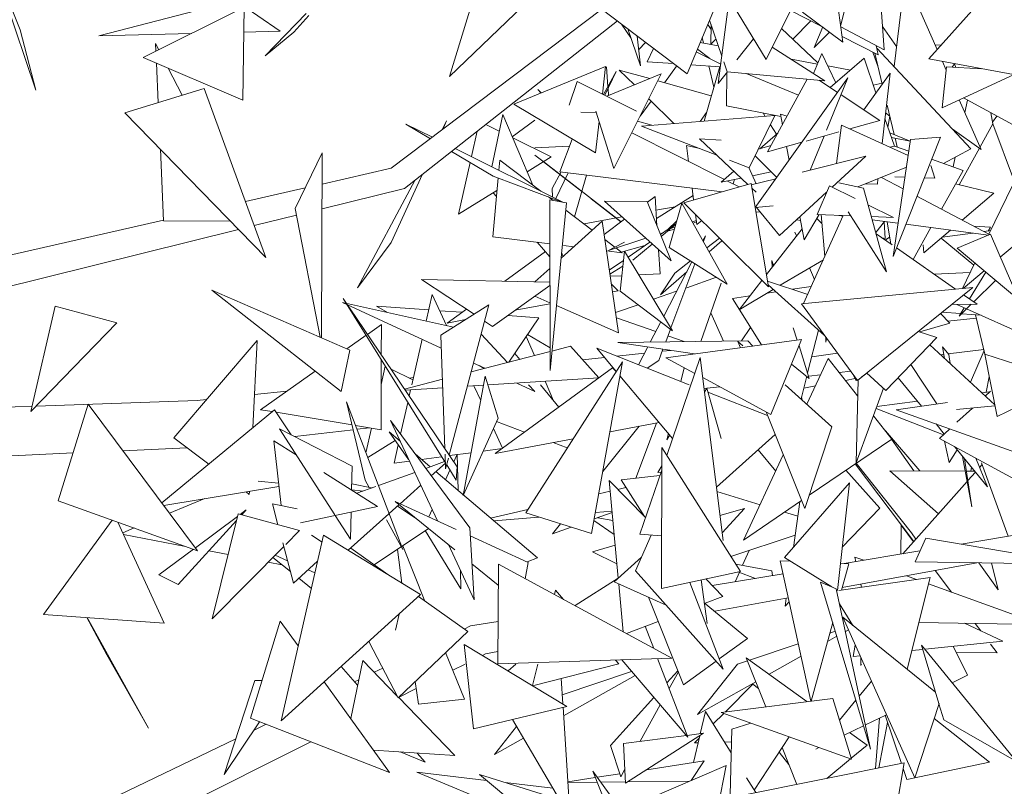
# Model space of a CAD drawing. Header units: millimetres. Extents: x -14485 to 13127, y -18923 to 3272.
# Tile 103 of 119: x 12006 to 12238, y 1969 to 2150. Entities that reach past the tile are written whole.
import ezdxf

# ---------------------------------------------------------------- set-up
doc = ezdxf.new("R2010")
doc.units = ezdxf.units.MM
doc.layers.add('G-IMPT', color=7, linetype='Continuous', lineweight=5)

# ---------------------------------------------------------------- blocks, each defined once
blk = doc.blocks.new('ÁRVORES ORNAMENTAIS - Pequeno e Médio Porte - Ipê-roxo-2865575-CORTE_CALÇADA')
at = {"layer": 'G-IMPT', "color": 253, "true_color": 0xaaaaaa}
for p, q in [((8454.01, 2182.91), (8459.23, 2144.33)), ((8366.61, 2136.23), (8379.28, 2177.74)), ((8466.35, 2178.01), (8458.69, 2148.37)), ((8468.93, 2142.54), (8466.35, 2178.01)), ((8265.52, 2147.21), (8258.24, 2165.82)), ((8258.24, 2165.82), (8269.22, 2133.06)), ((8426.4, 2164.63), (8441.13, 2140.29)), ((8390.15, 2158.88), (8366.61, 2136.23)), ((8393.15, 2159.16), (8422.53, 2136.88)), ((8471.26, 2138.58), (8473.41, 2155.89)), ((8475.34, 2156.36), (8481.41, 2142.58)), ((8284.04, 2145.84), (8316.26, 2154.11)), ((8326.72, 2146.92), (8316.26, 2154.11)), ((8429.88, 2134.65), (8432.46, 2154.61)), ((8479.44, 2140.38), (8491.57, 2153.96)), ((8294.53, 2140.76), (8318.3, 2152.56)), ((8318.3, 2152.56), (8317.93, 2130.69)), ((8332.83, 2151.09), (8323.22, 2141.12)), ((8352.9, 2114.67), (8402.5, 2152.07)), ((8429.38, 2153.2), (8422.53, 2136.88)), ((8447.13, 2152.22), (8441.13, 2140.29)), ((8447.01, 2151.74), (8454.13, 2148.14)), ((8449.72, 2151.43), (8459.23, 2144.33)), ((8329.96, 2146.7), (8333.52, 2150.62)), ((8355.99, 2109.95), (8406.13, 2149.32)), ((8427.82, 2149.5), (8430.71, 2141.04)), ((8451.7, 2149.37), (8447.43, 2145.08)), ((8265.52, 2147.21), (8269.22, 2133.06)), ((8305.87, 2146.39), (8284.04, 2145.84)), ((8326.72, 2146.92), (8318.2, 2146.7)), ((8329.96, 2146.7), (8323.22, 2141.12)), ((8407.13, 2148.56), (8409.29, 2145.37)), ((8408.56, 2147.47), (8411.59, 2138.77)), ((8427.41, 2148.51), (8428.17, 2147.29)), ((8428.18, 2148.46), (8428.15, 2143.86)), ((8453.35, 2139.47), (8444.79, 2147.58)), ((8452.41, 2143.09), (8454.45, 2147.91)), ((8456.05, 2146.71), (8452.41, 2143.09)), ((8468.93, 2142.54), (8458.75, 2147.91)), ((8468.53, 2148), (8471.85, 2143.31)), ((8298.17, 2142.57), (8297.41, 2144.06)), ((8297.41, 2144.06), (8297.49, 2142.23)), ((8411.59, 2138.77), (8410.8, 2145.77)), ((8412.76, 2144.29), (8411.16, 2142.63)), ((8425.62, 2144.25), (8429.88, 2143.48)), ((8426.41, 2144.11), (8426.11, 2145.41)), ((8428.15, 2143.86), (8429.33, 2145.07)), ((8438.19, 2145.14), (8434.26, 2140.17)), ((8459.05, 2145.66), (8467.52, 2141.38)), ((8414.64, 2142.87), (8413.11, 2139.73)), ((8424.71, 2142.08), (8430.47, 2139.19)), ((8427.86, 2140.5), (8424.98, 2142.73)), ((8454.94, 2135.27), (8442.59, 2143.2)), ((8467.54, 2138.48), (8466.27, 2142.01)), ((8466.76, 2141.76), (8468.48, 2134.48)), ((8467.08, 2143.52), (8467.52, 2141.38)), ((8489.36, 2119.21), (8467.2, 2142.92)), ((8480.95, 2143.61), (8482.44, 2143.74)), ((8294.53, 2140.76), (8317.93, 2130.69)), ((8297.62, 2139.43), (8298.04, 2130.14)), ((8413.11, 2139.73), (8419.33, 2139.31)), ((8431.16, 2139.72), (8431.96, 2137.37)), ((8447.05, 2140.34), (8453.24, 2139.2)), ((8452.33, 2136.95), (8454.24, 2141.66)), ((8457.54, 2134.79), (8454.24, 2141.66)), ((8464.19, 2140.56), (8456.24, 2133.66)), ((8464.19, 2140.56), (8467, 2132.44)), ((8479.44, 2140.38), (8519.62, 2133.02)), ((8482.63, 2139.79), (8483.54, 2137.74)), ((8303.64, 2131.85), (8300.38, 2138.24)), ((8381.75, 2129.78), (8403.35, 2138.6)), ((8403.35, 2138.6), (8402.59, 2132.14)), ((8405.84, 2137.4), (8402.88, 2131.99)), ((8403.2, 2131.84), (8405.84, 2137.4)), ((8403.57, 2138.54), (8403.91, 2133.87)), ((8410.15, 2134.3), (8406.57, 2137.79)), ((8406.57, 2137.79), (8413.76, 2135.77)), ((8417.21, 2134.8), (8420.08, 2138.73)), ((8423.43, 2139.03), (8430.39, 2138.57)), ((8426.52, 2125.77), (8430.22, 2138.58)), ((8428.83, 2133.75), (8427.66, 2138.75)), ((8432.03, 2137.36), (8429.88, 2134.65)), ((8431.88, 2137.17), (8431.83, 2129.34)), ((8454.94, 2135.27), (8431.96, 2137.37)), ((8455.63, 2138.77), (8460.99, 2137.79)), ((8482.55, 2128.9), (8483.63, 2138.52)), ((8483.63, 2138.52), (8491.86, 2138.1)), ((8485.47, 2139.27), (8484.9, 2138.46)), ((8485.49, 2139.27), (8485.81, 2138.41)), ((8396.66, 2135.1), (8394.77, 2129.5)), ((8396.66, 2135.1), (8410.59, 2128.14)), ((8403.62, 2131.63), (8416.46, 2136.88)), ((8416.46, 2136.88), (8405.27, 2114.64)), ((8415.64, 2135.24), (8428.23, 2131.7)), ((8436.43, 2136.96), (8448.77, 2131.88)), ((8438.59, 2105.44), (8460.41, 2135.94)), ((8441.49, 2118.53), (8450.82, 2135.65)), ((8457.96, 2132.51), (8453.64, 2135.39)), ((8460.41, 2135.94), (8455.37, 2123.65)), ((8464.11, 2128.42), (8470.32, 2137.03)), ((8470.32, 2137.03), (8468.42, 2120.48)), ((8482.55, 2128.9), (8499.54, 2136.7)), ((8308.83, 2133.43), (8290.18, 2127.74)), ((8308.83, 2133.43), (8323.38, 2093.67)), ((8388.2, 2132.41), (8387.42, 2133.17)), ((8387.42, 2133.17), (8388.14, 2132.39)), ((8403.94, 2133.41), (8404.06, 2131.81)), ((8466.37, 2134.25), (8468.43, 2134.71)), ((8411.45, 2126.91), (8414.06, 2130.48)), ((8419.45, 2125.21), (8413.51, 2131.01)), ((8467.89, 2125.9), (8458.78, 2131.97)), ((8486.61, 2130.76), (8491.74, 2119.12)), ((8501.9, 2123.47), (8487.63, 2131.23)), ((8487.92, 2127.79), (8488.56, 2130.73)), ((8381.75, 2129.78), (8400.96, 2118.28)), ((8397.49, 2127.9), (8401.17, 2127.76)), ((8401.06, 2128.09), (8405.27, 2114.64)), ((8427.11, 2127.79), (8425.58, 2125.69)), ((8444.59, 2126.89), (8431.83, 2129.34)), ((8469.66, 2129.5), (8471.28, 2122.61)), ((8323.38, 2093.67), (8290.18, 2127.74)), ((8365.93, 2125.8), (8364.77, 2123.62)), ((8365.03, 2123.81), (8365.93, 2125.8)), ((8379.15, 2127.32), (8376.56, 2115.02)), ((8379.15, 2127.32), (8386.23, 2110.71)), ((8386.72, 2126.01), (8381.39, 2122.06)), ((8401.82, 2125.65), (8400.96, 2118.28)), ((8414.27, 2124.8), (8410.86, 2125.74)), ((8411.79, 2124.61), (8443.21, 2127.07)), ((8437.15, 2114.8), (8443.21, 2127.07)), ((8440.41, 2127.69), (8440.91, 2126.89)), ((8444.49, 2127.42), (8444.97, 2124.91)), ((8444.49, 2127.42), (8446.08, 2126.95)), ((8467.89, 2125.9), (8460.84, 2123.94)), ((8469.1, 2126.4), (8471.36, 2119.87)), ((8470.25, 2126.93), (8469.25, 2127.74)), ((8469.79, 2124.38), (8470.26, 2126.96)), ((8494.5, 2125.13), (8494.06, 2127.73)), ((8494.43, 2125.53), (8495.46, 2126.97)), ((8362.57, 2121.96), (8356.3, 2125.07)), ((8356.3, 2125.07), (8362.11, 2121.61)), ((8373.08, 2123.37), (8371.75, 2117.41)), ((8375.14, 2124.99), (8378.33, 2123.41)), ((8429.56, 2117.74), (8411.79, 2124.61)), ((8442.15, 2124.91), (8443.55, 2122.66)), ((8458.23, 2123.21), (8450.6, 2121.07)), ((8457.67, 2115.8), (8458.86, 2124.84)), ((8458.86, 2124.84), (8474.56, 2117.68)), ((8484.95, 2123.93), (8491.74, 2119.12)), ((8494.5, 2125.13), (8491.49, 2119.68)), ((8494.49, 2125.13), (8499.57, 2111.49)), ((8381.48, 2121.84), (8390.55, 2117.34)), ((8392.58, 2113.84), (8395.52, 2121.54)), ((8431.33, 2112.05), (8409.49, 2123.02)), ((8436.82, 2110.89), (8425.46, 2121.6)), ((8425.46, 2121.6), (8430.57, 2121.32)), ((8443.9, 2122.96), (8439.63, 2119.25)), ((8454.8, 2122.25), (8451.52, 2114.25)), ((8470.26, 2123.03), (8475.06, 2121.06)), ((8475.06, 2121.05), (8470.66, 2121.89)), ((8482.15, 2122.01), (8471.01, 2093.89)), ((8471.01, 2093.89), (8475.12, 2121.46)), ((8471.49, 2121.73), (8471.98, 2119.68)), ((8482.15, 2122.01), (8475.12, 2121.46)), ((8298.54, 2119.17), (8299.3, 2102.3)), ((8367.09, 2118.66), (8376.89, 2112.84)), ((8393.44, 2106.66), (8367.91, 2119.31)), ((8386.72, 2119.49), (8394.89, 2119.9)), ((8422.88, 2116.3), (8422.38, 2120.06)), ((8425.54, 2119.29), (8422.38, 2120.06)), ((8439.3, 2119.16), (8442.3, 2120.02)), ((8449.57, 2120.79), (8441.49, 2118.53)), ((8445.94, 2119.77), (8446.55, 2116.56)), ((8470.26, 2119.64), (8471.36, 2119.87)), ((8474.71, 2118.72), (8471.36, 2119.9)), ((8489.36, 2119.21), (8482.88, 2115.83)), ((8491.34, 2119.41), (8486.58, 2110.79)), ((8336.66, 2118.3), (8330.29, 2105.21)), ((8336.66, 2118.3), (8336.47, 2074.79)), ((8378.21, 2114.2), (8378.43, 2116.61)), ((8388.07, 2109.31), (8378.43, 2116.61)), ((8384.89, 2113.85), (8390.55, 2117.34)), ((8389.24, 2115.9), (8386.72, 2117.74)), ((8397.72, 2109.22), (8388.7, 2116.2)), ((8437.15, 2114.8), (8432.5, 2116.6)), ((8438.55, 2117.63), (8443.63, 2112.48)), ((8464.61, 2117.55), (8449.66, 2113.78)), ((8456.68, 2110.25), (8464.61, 2117.55)), ((8487.51, 2114.19), (8480.09, 2116.82)), ((8485.16, 2115.03), (8485.64, 2117.27)), ((8501.91, 2116.29), (8493.56, 2099.16)), ((8336.63, 2110.97), (8352.9, 2114.67)), ((8371.45, 2116.07), (8368.74, 2103.88)), ((8389.24, 2115.9), (8406.99, 2102.09)), ((8433.55, 2113.98), (8430.54, 2111.37)), ((8438.82, 2111.05), (8437.04, 2114.85)), ((8462.72, 2110.29), (8474.15, 2114.93)), ((8479.9, 2115.33), (8480.88, 2112.31)), ((8487.51, 2114.19), (8482.39, 2105.08)), ((8358.53, 2111.94), (8344.96, 2086.57)), ((8352.91, 2097.24), (8360.22, 2113.28)), ((8376.78, 2098.53), (8378.05, 2112.41)), ((8393.13, 2106.71), (8376.89, 2112.84)), ((8392.92, 2113.8), (8390.79, 2109.91)), ((8391.64, 2107.55), (8394.52, 2113.61)), ((8392.58, 2113.84), (8430.76, 2109.15)), ((8398.82, 2113.08), (8396.03, 2103.29)), ((8430.54, 2111.37), (8435.27, 2112.35)), ((8434.8, 2110.31), (8432.07, 2111.68)), ((8433.36, 2111.03), (8433.69, 2112.02)), ((8443.44, 2112.21), (8437.64, 2110.75)), ((8437.95, 2112.91), (8442.31, 2113.82)), ((8467.47, 2112.21), (8467.32, 2110.97)), ((8473.39, 2109.84), (8468.28, 2112.54)), ((8473.8, 2112.6), (8471.44, 2112.7)), ((8480.88, 2112.31), (8478.35, 2112.41)), ((8318.55, 2106.86), (8332.66, 2110.07)), ((8336.6, 2105.15), (8355.99, 2109.95)), ((8368.74, 2103.88), (8377.78, 2109.46)), ((8390.83, 2107.95), (8390.79, 2109.91)), ((8421.75, 2106.56), (8437.58, 2111.11)), ((8424.08, 2107.23), (8423.71, 2110.02)), ((8441.72, 2086.76), (8437.58, 2111.11)), ((8438.76, 2109.06), (8437.77, 2110)), ((8456.03, 2110.58), (8453.14, 2103.82)), ((8456.03, 2110.58), (8462.12, 2107.56)), ((8464.04, 2110), (8458.23, 2111.27)), ((8464.04, 2110), (8469.51, 2090.28)), ((8464.49, 2111), (8467.32, 2110.97)), ((8494.75, 2108.8), (8485.72, 2111)), ((8377.65, 2108.07), (8376.89, 2108.92)), ((8391.02, 2107.08), (8389.91, 2107.93)), ((8390.2, 2107.23), (8390.28, 2067.1)), ((8390.2, 2107.23), (8394.14, 2106.53)), ((8406.97, 2102.08), (8399.98, 2107.47)), ((8418.75, 2092.88), (8403.11, 2106.93)), ((8403.11, 2106.93), (8413.13, 2106.87)), ((8414.99, 2108.02), (8413.2, 2106.69)), ((8414.99, 2108.02), (8415.44, 2101.11)), ((8423.93, 2108.31), (8415.32, 2102.89)), ((8444.28, 2098.84), (8455.38, 2109.06)), ((8493.75, 2099.06), (8476.64, 2108.12)), ((8487.32, 2102.46), (8494.75, 2108.8)), ((8336.16, 2074.92), (8330.29, 2105.21)), ((8390.28, 2067.1), (8394.14, 2106.53)), ((8400.21, 2100.13), (8393.97, 2104.85)), ((8418.75, 2092.88), (8413.13, 2106.87)), ((8419.69, 2105.64), (8415.2, 2104.79)), ((8421.33, 2106.49), (8418.3, 2096.04)), ((8421.33, 2106.49), (8431.96, 2087.45)), ((8421.75, 2106.56), (8441.72, 2086.76)), ((8438.59, 2105.44), (8442.8, 2105.86)), ((8444.28, 2098.84), (8438.87, 2105.46)), ((8465.12, 2106.07), (8471.14, 2103.09)), ((8234.53, 2087.78), (8299.29, 2102.49)), ((8315.02, 2102.24), (8299.3, 2102.3)), ((8320.62, 2101.2), (8330.59, 2103.66)), ((8407.17, 2103.28), (8398.27, 2101.6)), ((8407.81, 2102.7), (8402.98, 2099.12)), ((8420.13, 2102.35), (8418.02, 2100.28)), ((8423.78, 2102.1), (8424.72, 2102.38)), ((8424.84, 2101.42), (8424.53, 2103.81)), ((8424.84, 2101.42), (8425.97, 2102.38)), ((8438.73, 2104.37), (8439.71, 2104.44)), ((8449.25, 2102.36), (8448.33, 2102.56)), ((8449.08, 2103.26), (8450.11, 2097.83)), ((8459.31, 2103.57), (8449.96, 2082.87)), ((8450.11, 2097.83), (8453.63, 2103.8)), ((8453.09, 2102.89), (8454.25, 2101.71)), ((8453.14, 2103.82), (8461.07, 2103.5)), ((8454.07, 2103.79), (8454.94, 2093.89)), ((8458.23, 2103.57), (8459.25, 2103.44)), ((8460.49, 2104.42), (8469.51, 2090.28)), ((8465.89, 2103.31), (8471.14, 2103.09)), ((8466.11, 2102.54), (8472.18, 2101.74)), ((8238.07, 2080.76), (8316.93, 2100.28)), ((8392.86, 2093.5), (8402.52, 2102.21)), ((8406.4, 2075.98), (8402.52, 2102.21)), ((8419.91, 2101.59), (8416.27, 2099.06)), ((8416.44, 2098.62), (8419.88, 2101.5)), ((8419.56, 2100.38), (8417.92, 2099.85)), ((8418.8, 2100.59), (8419.7, 2100.86)), ((8424.76, 2102.06), (8423.95, 2101.8)), ((8449.61, 2100.45), (8441.22, 2089.68)), ((8466.93, 2099.57), (8469.03, 2102.15)), ((8469.17, 2098.12), (8468.96, 2102.06)), ((8470.49, 2096.85), (8469.64, 2102.07)), ((8474.02, 2101.5), (8493.48, 2098.95)), ((8479.94, 2100.72), (8475.72, 2093.21)), ((8478.3, 2094.78), (8484.57, 2100.12)), ((8490.03, 2101.03), (8493.98, 2100.8)), ((8493.97, 2100), (8492.39, 2099.78)), ((8493.96, 2100.81), (8493.41, 2099.92)), ((8496.26, 2093.77), (8504.45, 2100.65)), ((8376.78, 2098.53), (8390.22, 2096.89)), ((8405.54, 2096.1), (8403.16, 2097.9)), ((8412.82, 2098.2), (8404, 2095.35)), ((8416.97, 2099.54), (8416.17, 2099.29)), ((8426.85, 2098.81), (8426.26, 2097.66)), ((8426.36, 2097.48), (8426.85, 2098.81)), ((8427.22, 2095.93), (8430.16, 2098.22)), ((8430.75, 2097.64), (8427.75, 2094.99)), ((8448.29, 2098.75), (8447.92, 2099.66)), ((8467.01, 2099.26), (8470.79, 2096.64)), ((8469.17, 2098.12), (8468.43, 2098.28)), ((8470.22, 2098.5), (8469.18, 2097.76)), ((8490.02, 2091.89), (8482.36, 2098.23)), ((8489.82, 2099.43), (8482.6, 2098.44)), ((8493.93, 2099.14), (8486.14, 2095.87)), ((8493.93, 2099.14), (8500.62, 2083.75)), ((8352.91, 2097.24), (8344.96, 2086.57)), ((8390.23, 2093.87), (8387.23, 2097.26)), ((8393.43, 2096.5), (8395.86, 2096.21)), ((8405.35, 2096.03), (8404, 2095.35)), ((8407.83, 2097.27), (8405.52, 2096.11)), ((8407.22, 2094.82), (8405.76, 2095.93)), ((8407.02, 2094.98), (8412.61, 2096.51)), ((8413.79, 2097.33), (8408.66, 2093.76)), ((8409.8, 2093.04), (8414.33, 2096.84)), ((8415.81, 2095.52), (8416.18, 2089.85)), ((8418.3, 2096.04), (8431.96, 2087.45)), ((8471.81, 2095.93), (8485.72, 2086.26)), ((8478.3, 2094.78), (8478.07, 2096.64)), ((8486.14, 2095.87), (8500.62, 2083.75)), ((8389.17, 2095.06), (8379.61, 2088.11)), ((8392.99, 2094.83), (8393.37, 2093.95)), ((8403.55, 2095.27), (8407.22, 2094.82)), ((8407.59, 2093.02), (8404.23, 2090.68)), ((8407.82, 2095.14), (8406.79, 2085.73)), ((8407.82, 2095.14), (8419.13, 2076.45)), ((8444.48, 2087.15), (8454.61, 2093.16)), ((8386.72, 2087.96), (8390.23, 2091.13)), ((8407.43, 2091.61), (8404.36, 2089.75)), ((8423.66, 2092.67), (8417.04, 2079.91)), ((8418.73, 2077.11), (8424.38, 2092.21)), ((8419.63, 2090), (8423.32, 2092.88)), ((8442.55, 2091.38), (8442.49, 2092.97)), ((8442.87, 2091.79), (8442.49, 2092.97)), ((8452.5, 2088.5), (8451.38, 2091.24)), ((8490.27, 2092.41), (8487.35, 2086.41)), ((8390.24, 2087.88), (8360.02, 2088.54)), ((8360.02, 2088.54), (8372.38, 2080.36)), ((8404.44, 2089.26), (8407.19, 2089.4)), ((8411.17, 2089.6), (8416.18, 2089.85)), ((8422.45, 2090.32), (8416.28, 2084.89)), ((8419.63, 2090), (8416.28, 2084.89)), ((8422.47, 2086.59), (8429.44, 2089.03)), ((8480.72, 2089.73), (8489.18, 2090.18)), ((8487.51, 2086.43), (8492.46, 2090.58)), ((8489.02, 2083.96), (8492.85, 2090.26)), ((8390.24, 2087.07), (8376.72, 2077.49)), ((8404.71, 2087.44), (8406.29, 2085.84)), ((8425.8, 2073.96), (8430.53, 2087.67)), ((8440.16, 2088.31), (8434.76, 2081.38)), ((8434.76, 2081.38), (8442.82, 2086.16)), ((8441.48, 2088.15), (8450.92, 2085)), ((8454.91, 2075.34), (8441.64, 2087.22)), ((8451.76, 2086.86), (8447.34, 2086.2)), ((8489.77, 2086.64), (8449.44, 2082.82)), ((8462.63, 2064.79), (8489.77, 2086.64)), ((8495.17, 2088.31), (8490.01, 2083.27)), ((8343.13, 2071.89), (8310.69, 2086.02)), ((8310.69, 2086.02), (8341.08, 2062.19)), ((8365.65, 2045.37), (8341.61, 2084.03)), ((8341.61, 2084.03), (8368.38, 2044.46)), ((8361.13, 2078.72), (8362.55, 2084.97)), ((8362.55, 2084.97), (8365.89, 2077.67)), ((8386.72, 2084.56), (8390.25, 2083.02)), ((8404.98, 2085.59), (8406.29, 2085.84)), ((8406.79, 2085.73), (8419.13, 2076.45)), ((8414.65, 2083.85), (8420.07, 2085.75)), ((8437.34, 2084.69), (8433.24, 2084.07)), ((8440.03, 2073.14), (8433.24, 2084.07)), ((8443.44, 2085.61), (8441.36, 2085.3)), ((8487.63, 2084.92), (8490.8, 2082.72)), ((8273.81, 2082.25), (8268.04, 2057.45)), ((8273.81, 2082.25), (8288.26, 2078.29)), ((8364.67, 2072.35), (8341.42, 2083.08)), ((8341.42, 2083.08), (8367.56, 2077.3)), ((8361.73, 2081.35), (8349.41, 2082.23)), ((8349.41, 2082.23), (8351.98, 2080.75)), ((8364.56, 2075.39), (8375.87, 2082.58)), ((8370.57, 2081.56), (8366.06, 2078.28)), ((8366.54, 2047.18), (8375.87, 2082.58)), ((8382.09, 2081.29), (8390.25, 2082.82)), ((8391.77, 2082.36), (8406.4, 2075.98)), ((8405.7, 2080.72), (8410.99, 2082.57)), ((8462.63, 2064.79), (8449.44, 2082.82)), ((8490.8, 2082.72), (8484.8, 2082.64)), ((8488.31, 2081.64), (8486.04, 2082.66)), ((8489.43, 2082.7), (8486.56, 2079.91)), ((8486.56, 2079.91), (8487.76, 2081.88)), ((8507.13, 2073.15), (8488.33, 2081.63)), ((8369.53, 2080.8), (8364.28, 2081.17)), ((8387.63, 2079.51), (8380.31, 2080.03)), ((8387.63, 2079.51), (8380.59, 2069.07)), ((8415.14, 2076.25), (8405.88, 2079.48)), ((8428.1, 2080.64), (8431.08, 2074.03)), ((8484.37, 2078.22), (8482.18, 2080.53)), ((8482.55, 2080.83), (8486.91, 2080.48)), ((8483.89, 2078.72), (8490.6, 2079.43)), ((8487.18, 2080.46), (8491.73, 2080.1)), ((8490.42, 2080.2), (8492.63, 2070.93)), ((8268.04, 2057.45), (8288.26, 2078.29)), ((8347.3, 2075.61), (8350.56, 2077.9)), ((8350.54, 2070.83), (8350.56, 2077.9)), ((8366.06, 2078.28), (8370.38, 2079.09)), ((8374.86, 2078.72), (8376.72, 2077.49)), ((8416.33, 2078.56), (8413.86, 2073.8)), ((8417.51, 2073.85), (8418.63, 2076.83)), ((8437.49, 2077.21), (8435.38, 2074.09)), ((8448.45, 2074.27), (8447.54, 2077.12)), ((8484.37, 2078.22), (8477.34, 2076.18)), ((8342.44, 2072.19), (8346.98, 2075.38)), ((8364.56, 2075.39), (8365.53, 2048.67)), ((8380.29, 2068.99), (8374.04, 2075.63)), ((8384.67, 2075.11), (8386.59, 2070.61)), ((8390.27, 2072.46), (8385, 2075.6)), ((8421.84, 2073.91), (8418.03, 2075.24)), ((8453.48, 2076.63), (8450.91, 2066.53)), ((8455.21, 2073.79), (8455.22, 2074.92)), ((8455.21, 2073.79), (8455.35, 2074.75)), ((8469.34, 2062.43), (8481.36, 2074.84)), ((8476.94, 2076.32), (8481.36, 2074.84)), ((8301.71, 2051.26), (8321.33, 2074.2)), ((8321.33, 2074.2), (8320.27, 2053.64)), ((8357.74, 2063.77), (8360.16, 2074.44)), ((8395.12, 2072.8), (8390.73, 2071.67)), ((8395.12, 2072.8), (8401.72, 2065.38)), ((8423.02, 2063.77), (8401.29, 2072.33)), ((8401.29, 2072.33), (8405.87, 2066.89)), ((8406.22, 2073.7), (8436.84, 2074.11)), ((8424.28, 2071.01), (8406.22, 2073.7)), ((8413.26, 2072.65), (8411.09, 2068.47)), ((8417.56, 2070.1), (8449.5, 2074.42)), ((8435.62, 2072.9), (8434.49, 2073.93)), ((8434.49, 2073.93), (8435.08, 2072.47)), ((8438.05, 2072.87), (8436.84, 2074.11)), ((8442.25, 2056.79), (8449.5, 2074.42)), ((8451.31, 2065.26), (8448.88, 2072.91)), ((8479.7, 2073.13), (8494.96, 2059.03)), ((8484.14, 2070.89), (8482.64, 2072.71)), ((8483.15, 2069.93), (8482.64, 2072.71)), ((8343.13, 2071.89), (8341.08, 2062.19)), ((8390.28, 2071.56), (8371.71, 2066.79)), ((8383.14, 2069.72), (8381.98, 2071.13)), ((8397.94, 2069.64), (8403.1, 2070.18)), ((8405.97, 2070.49), (8412.5, 2071.18)), ((8415.88, 2069.47), (8416.86, 2072.11)), ((8416.68, 2071.62), (8418.72, 2071.84)), ((8424.36, 2066.43), (8417.56, 2070.1)), ((8425.63, 2070.14), (8417.75, 2047.13)), ((8431, 2027.13), (8425.63, 2070.14)), ((8450.73, 2059.16), (8455.74, 2069.91)), ((8451.87, 2070.29), (8457.94, 2071.2)), ((8462.68, 2061.13), (8455.74, 2069.91)), ((8482.18, 2070.83), (8482.97, 2070.93)), ((8484.01, 2071.05), (8492.37, 2072.05)), ((8484.14, 2070.89), (8484.47, 2068.72)), ((8489.22, 2064.34), (8492.43, 2071.8)), ((8492.59, 2070.93), (8495.51, 2056.29)), ((8492.59, 2070.93), (8512.65, 2064.58)), ((8350.49, 2053.17), (8350.54, 2069.67)), ((8351.48, 2068.09), (8350.52, 2063.78)), ((8374.94, 2067.62), (8372.25, 2068.85)), ((8373.56, 2068.25), (8374.74, 2067.57)), ((8404.96, 2067.74), (8377.37, 2047.56)), ((8384.54, 2033.6), (8407.33, 2069.17)), ((8407.33, 2069.17), (8400.06, 2028.77)), ((8404.96, 2067.74), (8405.85, 2066.85)), ((8415.88, 2069.47), (8413.11, 2067.68)), ((8421.88, 2067.77), (8421.09, 2064.53)), ((8447.09, 2068.57), (8451.31, 2065.26)), ((8481.34, 2059.24), (8475.23, 2068.51)), ((8322.1, 2057.89), (8335, 2066.96)), ((8352.84, 2067.42), (8357.99, 2064.89)), ((8357.12, 2065.32), (8358.11, 2065.43)), ((8375.03, 2065.78), (8369.85, 2037.69)), ((8378.04, 2055.88), (8375.03, 2065.78)), ((8375.66, 2063.71), (8401.72, 2065.38)), ((8406.74, 2065.86), (8419.13, 2051.15)), ((8442.25, 2056.79), (8426.22, 2065.43)), ((8450.71, 2065.74), (8449.35, 2060.41)), ((8451.16, 2065.76), (8453.96, 2066.09)), ((8458.36, 2066.61), (8461.07, 2066.93)), ((8459.8, 2064.78), (8462.08, 2065.19)), ((8462.3, 2064.64), (8461.74, 2066)), ((8463.66, 2065.62), (8464.83, 2066.47)), ((8469.34, 2062.43), (8464.78, 2066.52)), ((8472.23, 2065.41), (8477.7, 2058.73)), ((8492.93, 2061.98), (8493.65, 2065.6)), ((8364.93, 2065.04), (8356, 2062.75)), ((8356.2, 2062.47), (8365.01, 2063.03)), ((8370.82, 2063.4), (8374.64, 2063.65)), ((8372.37, 2063.5), (8373.97, 2060.02)), ((8386.69, 2062.19), (8382.45, 2064.15)), ((8386.69, 2062.19), (8385.2, 2063.77)), ((8392.34, 2058.51), (8388.02, 2063.77)), ((8389.16, 2064.58), (8391.11, 2060.01)), ((8426.54, 2062.87), (8430.18, 2063.3)), ((8427.16, 2062.92), (8426.64, 2062.04)), ((8427.16, 2062.92), (8430.54, 2051.14)), ((8456.59, 2053.83), (8445.66, 2063.77)), ((8450.01, 2062.99), (8452.75, 2063.49)), ((8462.77, 2064.9), (8462.32, 2045.42)), ((8462.32, 2045.42), (8468.79, 2062.93)), ((8495.51, 2056.29), (8512.65, 2064.58)), ((8320.67, 2061.47), (8328.35, 2062.28)), ((8357.13, 2061.09), (8357.46, 2062.55)), ((8441.49, 2056.5), (8427.41, 2062.04)), ((8449.48, 2060.91), (8449.65, 2060.14)), ((8491.92, 2061.85), (8493.83, 2062.09)), ((8493.98, 2062.23), (8492.74, 2061.09)), ((8268.33, 2058.71), (8110.17, 2053.28)), ((8307.18, 2060.05), (8269.3, 2058.75)), ((8281.57, 2059.16), (8274.52, 2036.43)), ((8281.57, 2059.16), (8307.3, 2024.72)), ((8307.18, 2060.05), (8309.43, 2060.28)), ((8346.79, 2041.28), (8342.39, 2059.74)), ((8355.59, 2024.98), (8342.39, 2059.74)), ((8355.09, 2052.1), (8356.79, 2059.6)), ((8467.21, 2058.65), (8476.75, 2059.89)), ((8471.78, 2057.89), (8483.83, 2059.6)), ((8485.96, 2057.93), (8495.01, 2058.78)), ((8489.7, 2058.28), (8486.05, 2054.92)), ((8325.42, 2057.89), (8298.88, 2035.99)), ((8324.86, 2057.43), (8322.1, 2057.89)), ((8325.42, 2057.89), (8329.37, 2051.95)), ((8343.69, 2054.3), (8325.83, 2057.27)), ((8441.12, 2057.4), (8450.26, 2034.62)), ((8470.7, 2050.98), (8466.39, 2056.44)), ((8482.87, 2051.99), (8467.02, 2058.15)), ((8502.48, 2046.86), (8471.78, 2057.89)), ((8350.49, 2053.17), (8344.5, 2054.17)), ((8344.84, 2053.27), (8347.8, 2053.62)), ((8371.37, 2030.08), (8352.72, 2055.32)), ((8352.72, 2055.32), (8363.75, 2031.75)), ((8378.04, 2055.88), (8369.85, 2037.69)), ((8377.68, 2055.08), (8384.29, 2052.62)), ((8411.28, 2053.98), (8402.68, 2043.33)), ((8404.36, 2052.67), (8415.99, 2054.87)), ((8410.48, 2041.77), (8415.3, 2054.74)), ((8456.59, 2053.83), (8450.26, 2034.62)), ((8481.14, 2054.53), (8483.07, 2052.17)), ((8339.58, 2033.16), (8326.56, 2053.39)), ((8326.56, 2053.39), (8343.72, 2044.63)), ((8330.16, 2051.55), (8343.96, 2053.17)), ((8348.23, 2053.55), (8346.94, 2047.76)), ((8356.99, 2046.18), (8352.38, 2052.67)), ((8352.38, 2052.67), (8354.99, 2050.46)), ((8376.96, 2053.48), (8379.09, 2048.82)), ((8418.12, 2052.35), (8417.75, 2050.83)), ((8417.75, 2050.83), (8418.44, 2051.96)), ((8443.28, 2052.02), (8429.43, 2039.68)), ((8477.3, 2043.48), (8469.27, 2052.88)), ((8469.27, 2052.88), (8469.87, 2052.03)), ((8484.37, 2053.37), (8481.96, 2051.15)), ((8301.71, 2051.26), (8309.93, 2045.11)), ((8326.95, 2035.33), (8325.26, 2050.56)), ((8330.52, 2047.24), (8325.26, 2050.56)), ((8347.35, 2046.68), (8353.84, 2050.62)), ((8353.55, 2045.33), (8354.53, 2049.64)), ((8377.37, 2047.56), (8395.71, 2051.03)), ((8390.97, 2050.14), (8394.33, 2048.89)), ((8416.56, 2048.99), (8416.53, 2015.81)), ((8435.09, 2019.86), (8416.56, 2048.99)), ((8470.7, 2050.98), (8451.3, 2037.75)), ((8470.64, 2050.94), (8475.92, 2043.49)), ((8507.98, 2036.98), (8481.96, 2051.15)), ((8483.16, 2050.5), (8484.19, 2045.48)), ((8485.47, 2049.24), (8493.25, 2039.75)), ((8278.02, 2047.71), (8099, 2039.47)), ((8304.8, 2048.95), (8289.72, 2048.25)), ((8358.51, 2047.47), (8362.06, 2044.47)), ((8360.02, 2046.2), (8364.74, 2046.83)), ((8365.57, 2047.45), (8365.7, 2043.99)), ((8366.6, 2047.08), (8371.7, 2047.77)), ((8367.59, 2045.63), (8368.42, 2047.46)), ((8368.42, 2047.46), (8368.66, 2038.88)), ((8374.56, 2048.15), (8378.99, 2048.75)), ((8435.82, 2027.2), (8445.19, 2047.28)), ((8439.26, 2048.43), (8443.4, 2043.46)), ((8484.19, 2045.48), (8486.11, 2048.46)), ((8489.58, 2035.06), (8487.4, 2046.88)), ((8343.57, 2039), (8343.72, 2044.63)), ((8353.55, 2045.33), (8357.17, 2045.81)), ((8365.44, 2045.69), (8361.01, 2044.09)), ((8362.31, 2042.34), (8365.65, 2045.34)), ((8365.7, 2043.99), (8366.36, 2046.52)), ((8368.15, 2041.34), (8365.94, 2044.9)), ((8368.15, 2041.34), (8368.38, 2044.46)), ((8416.56, 2044.71), (8415.62, 2043.11)), ((8462.1, 2045.12), (8475.93, 2026.91)), ((8475.37, 2028.94), (8462.35, 2045.29)), ((8487.87, 2046.31), (8489.58, 2035.06)), ((8489.29, 2043.39), (8489.49, 2044.34)), ((8493.25, 2039.75), (8490.47, 2046.52)), ((8492.01, 2044.98), (8491.39, 2044.27)), ((8491.85, 2045.42), (8498.12, 2028.12)), ((8349.66, 2035.15), (8336.99, 2043.15)), ((8358.41, 2043.15), (8349.86, 2040.07)), ((8363.41, 2043.33), (8387.34, 2023.05)), ((8365.68, 2041.4), (8366.7, 2043.67)), ((8406.98, 2041.39), (8416.13, 2042.39)), ((8416.56, 2043.65), (8411.39, 2028.57)), ((8416.4, 2043.19), (8415.62, 2043.11)), ((8467.91, 2034.7), (8459.93, 2043.64)), ((8481.72, 2033.42), (8470.3, 2043.53)), ((8470.3, 2043.53), (8488.04, 2043.4)), ((8488.31, 2043.4), (8490.26, 2043.39)), ((8490.42, 2043.19), (8488.65, 2041.2)), ((8299.34, 2035.38), (8326.45, 2039.81)), ((8321.57, 2041.08), (8326.36, 2040.63)), ((8348.27, 2039.49), (8343.61, 2040.42)), ((8349.23, 2039.84), (8344.78, 2038.23)), ((8346.79, 2041.28), (8347.7, 2039.6)), ((8354.97, 2035.77), (8359.83, 2040.12)), ((8406.34, 2018.25), (8404.18, 2041.25)), ((8404.18, 2041.25), (8412.75, 2032.52)), ((8406.98, 2041.39), (8412.54, 2032.74)), ((8460.75, 2040.69), (8445.46, 2023.11)), ((8460.75, 2040.69), (8457.94, 2015.39)), ((8488.48, 2041.01), (8473.32, 2023.98)), ((8318.7, 2038.55), (8319.47, 2037.97)), ((8319.51, 2038.68), (8319.47, 2037.97)), ((8343.58, 2039.01), (8346.24, 2038.76)), ((8401.75, 2038.13), (8404.42, 2038.74)), ((8406.25, 2039.15), (8408.15, 2039.57)), ((8429.56, 2038.61), (8439.71, 2035.54)), ((8307.3, 2024.72), (8274.52, 2036.43)), ((8309.03, 2036.97), (8300.73, 2033.52)), ((8326.21, 2030.83), (8324.9, 2035.73)), ((8330.78, 2034.57), (8324.9, 2035.73)), ((8331.52, 2031.28), (8349.66, 2035.15)), ((8352.38, 2033.44), (8354.74, 2035.56)), ((8368.21, 2029.71), (8353.85, 2036.28)), ((8353.85, 2036.28), (8367.87, 2024.92)), ((8354.34, 2035.19), (8358.73, 2032.32)), ((8449.5, 2036.53), (8435.82, 2027.2)), ((8447.55, 2025.51), (8449.08, 2036.24)), ((8316.73, 2032.8), (8306.79, 2025.41)), ((8316.87, 2033.39), (8310.74, 2008.68)), ((8316.87, 2033.39), (8331.28, 2029.44)), ((8318.75, 2034.3), (8317.35, 2033.26)), ((8318.75, 2034.3), (8317.71, 2033.16)), ((8343.27, 2027.43), (8339.67, 2033.02)), ((8342.75, 2024.81), (8352.36, 2033.42)), ((8343.27, 2027.43), (8343.44, 2033.83)), ((8361.73, 2032.68), (8362.51, 2034.4)), ((8376.29, 2032.41), (8385.03, 2034.38)), ((8384.54, 2033.6), (8400.06, 2028.77)), ((8404.89, 2033.68), (8400.68, 2032.19)), ((8404.86, 2034.04), (8400.95, 2033.72)), ((8430.26, 2032.99), (8436.06, 2034.64)), ((8436.06, 2034.64), (8430.77, 2028.93)), ((8445.49, 2033.8), (8448.6, 2032.86)), ((8467.91, 2034.7), (8459.07, 2025.59)), ((8271.03, 2009.73), (8287.19, 2031.91)), ((8288.56, 2031.42), (8299.41, 2007.66)), ((8316.48, 2031.82), (8302.76, 2016.8)), ((8351.8, 2032.01), (8355.59, 2024.98)), ((8387.64, 2032.64), (8377.05, 2031.77)), ((8392.76, 2031.04), (8390.89, 2028.72)), ((8405.38, 2028.52), (8400.62, 2031.84)), ((8401.54, 2032.49), (8405.07, 2031.81)), ((8472.88, 2023.91), (8472.96, 2030.71)), ((8472.96, 2030.71), (8475.87, 2026.84)), ((8292.37, 2030.06), (8289.69, 2028.94)), ((8289.88, 2028.52), (8304.46, 2025.74)), ((8336.96, 2028.34), (8326.94, 1984.67)), ((8328.05, 2026.17), (8331.28, 2029.44)), ((8336.6, 2026.75), (8334.12, 2028.34)), ((8336.96, 2028.34), (8359.8, 2014.4)), ((8348.89, 2021.39), (8361.67, 2029.95)), ((8360.91, 2029.44), (8369.3, 2015.78)), ((8371.37, 2030.08), (8372.43, 2013.2)), ((8385.13, 2021.97), (8371.49, 2028.21)), ((8395.25, 2030.27), (8390.89, 2028.72)), ((8410.39, 2019.99), (8414.11, 2028.37)), ((8416.54, 2028.19), (8411.39, 2028.57)), ((8447.96, 2028.36), (8432.85, 2023.39)), ((8475.37, 2028.94), (8476.37, 2027.4)), ((8487.05, 2026.27), (8508.02, 2029.77)), ((8329.86, 2017.11), (8327.34, 2026.59)), ((8360.82, 2012.88), (8355.59, 2025.88)), ((8366.38, 2026.14), (8372.43, 2013.2)), ((8400.24, 2024.48), (8405.61, 2026)), ((8476.2, 2022.14), (8478.73, 2027.69)), ((8515.03, 2021.51), (8478.73, 2027.69)), ((8306.33, 2025.07), (8298.2, 2019.02)), ((8309.96, 2024.69), (8314.5, 2023.83)), ((8310.74, 2008.68), (8327.57, 2025.7)), ((8328.46, 2022.36), (8325.55, 2023.65)), ((8352.08, 2019.11), (8343.34, 2025.34)), ((8354.34, 2025.04), (8355.42, 2017.07)), ((8400.24, 2024.48), (8406.02, 2021.67)), ((8435.58, 2021.28), (8437.13, 2024.8)), ((8459.54, 2021.68), (8477.35, 2024.65)), ((8323.94, 2022.03), (8327.16, 2021.41)), ((8325.03, 2023.12), (8329.14, 2019.83)), ((8329.86, 2017.11), (8335.57, 2022.27)), ((8371.9, 2021.66), (8378.1, 2016.64)), ((8378.13, 2021.56), (8377.96, 1998.11)), ((8378.13, 2021.56), (8418.92, 1999.44)), ((8385.13, 2021.97), (8384.45, 2018.13)), ((8384.91, 2022.07), (8387.34, 2023.05)), ((8405.36, 2017.36), (8411.83, 2023.23)), ((8433.99, 2021.59), (8442.46, 2019.95)), ((8446.86, 2022.24), (8444.46, 2022.35)), ((8451.65, 1989.34), (8444.46, 2022.35)), ((8445.46, 2023.11), (8456.62, 2016.21)), ((8460.62, 2021.64), (8458.65, 2021.72)), ((8460.62, 2021.64), (8458.91, 2015.42)), ((8459.07, 2016.03), (8490.73, 2021.9)), ((8462.26, 2022.14), (8462.03, 2023.23)), ((8464.17, 2022.46), (8462.03, 2023.23)), ((8476.2, 2022.14), (8515.03, 2021.51)), ((8491.23, 2021.9), (8495.74, 2015.54)), ((8494.19, 2021.85), (8495.74, 2015.54)), ((8302.76, 2016.8), (8298.2, 2019.02)), ((8334.93, 2019.49), (8333.3, 2020.22)), ((8369.17, 2020.16), (8369.3, 2015.78)), ((8410.39, 2019.99), (8431.05, 1996.87)), ((8435.09, 2019.86), (8416.53, 2015.81)), ((8428.47, 2016.5), (8445.13, 2019.28)), ((8433.87, 2017.4), (8434.94, 2019.82)), ((8434.47, 2019.72), (8438.66, 2018.2)), ((8442.46, 2019.95), (8442.64, 2018.87)), ((8476.55, 2017.98), (8474.18, 2018.83)), ((8480.95, 2020.09), (8484.79, 2015)), ((8331.12, 2018.24), (8334.1, 2015.85)), ((8406.34, 2018.25), (8396.21, 2011.83)), ((8405.36, 2017.36), (8417.61, 2011.91)), ((8407.52, 2005.62), (8406.46, 2016.87)), ((8431.05, 1996.87), (8423.16, 2017.26)), ((8427.27, 2007.62), (8425.84, 2017.84)), ((8426.92, 2018.08), (8430.97, 2013.96)), ((8453.95, 2017.32), (8465.74, 1978.04)), ((8453.95, 2017.32), (8457.64, 2015.78)), ((8479.75, 2018.44), (8458.23, 2015.32)), ((8463.57, 2016.09), (8463.41, 2016.84)), ((8479.75, 2018.44), (8474.36, 1996.83)), ((8501.73, 2008.86), (8479.38, 2016.95)), ((8326.94, 1984.67), (8359.8, 2014.4)), ((8391.56, 2015.45), (8391.31, 2014.41)), ((8391.56, 2015.45), (8393.44, 2013.26)), ((8465.74, 1978.04), (8457.64, 2015.78)), ((8370.91, 2005.69), (8359.31, 2013.96)), ((8421.72, 1993.19), (8413.43, 2013.77)), ((8426.59, 2012.49), (8436.74, 2004.06)), ((8426.77, 2012.34), (8430.97, 2013.96)), ((8429.03, 2010.46), (8446.35, 2013.67)), ((8445.59, 2011.68), (8445.86, 2013.58)), ((8446.57, 2012.69), (8445.59, 2011.68)), ((8461.56, 2007.15), (8458.41, 2012.19)), ((8271.03, 2009.73), (8299.41, 2007.66)), ((8354.72, 2009.8), (8353.88, 2006.04)), ((8281.22, 2008.99), (8285.95, 2000.23)), ((8281.29, 2008.98), (8295.71, 1982.95)), ((8326.77, 2008.15), (8319.72, 1985.32)), ((8326.77, 2008.15), (8330.99, 2002.31)), ((8371.52, 2007.01), (8378.03, 2008.09)), ((8408.24, 2005.23), (8415.72, 2008.1)), ((8456.81, 2007.81), (8451.71, 1989.34)), ((8481.01, 1991.46), (8459.19, 2009.06)), ((8459.19, 2009.06), (8476.14, 1971.29)), ((8477.1, 2007.83), (8500.17, 2007.42)), ((8496.86, 2003.43), (8487.82, 2007.64)), ((8490.36, 2007.59), (8491.67, 2005.85)), ((8370.91, 2005.69), (8354.49, 1990.15)), ((8370.05, 2006.3), (8371.52, 2007.01)), ((8412.67, 2006.93), (8414.67, 2001.74)), ((8456.13, 2005.36), (8457.41, 2005.8)), ((8460.5, 2006.14), (8459.79, 2005.74)), ((8347.64, 2003.4), (8354.49, 1990.15)), ((8372.24, 1982.79), (8370.07, 2002.69)), ((8394.26, 1988.11), (8370.07, 2002.69)), ((8430.12, 1999.27), (8436.74, 2004.06)), ((8437.23, 1998.97), (8448.71, 2002.85)), ((8457.77, 2004.6), (8455.58, 2003.37)), ((8478.54, 2001.56), (8496.86, 2003.43)), ((8493.98, 2002.77), (8495.53, 2000.71)), ((8370.12, 1989.78), (8365.7, 2000.75)), ((8374.38, 2000.09), (8375.1, 2000.45)), ((8375.1, 2000.45), (8377.98, 2000.99)), ((8461.63, 1999.83), (8462.13, 2002.51)), ((8475.46, 2001.25), (8478.05, 2001.51)), ((8481.8, 1988.8), (8477.75, 2002.52)), ((8477.75, 2002.52), (8500.1, 1975.12)), ((8485.2, 2002.24), (8488.54, 1995.41)), ((8485.9, 2000.8), (8495.53, 2000.71)), ((8295.71, 1982.95), (8285.95, 2000.23)), ((8346.17, 1998.92), (8343.36, 1985.22)), ((8346.17, 1998.92), (8354.28, 1990.54)), ((8367.38, 1996.58), (8370.3, 1998.05)), ((8418.92, 1999.44), (8377.96, 1998.11)), ((8382.21, 1998.05), (8380.4, 1996.46)), ((8386.11, 1992.91), (8406.46, 1998.07)), ((8387.36, 1998.05), (8386.14, 1993)), ((8405.65, 1999.01), (8406.46, 1998.07)), ((8422.69, 1980.88), (8407.14, 1999.06)), ((8415.6, 1999.33), (8422.69, 1980.88)), ((8421.72, 1993.19), (8429.38, 1998.73)), ((8434.37, 1998.01), (8425.01, 1986.21)), ((8434.37, 1998.01), (8436.75, 1998.81)), ((8441.08, 1988.01), (8436.46, 1999.53)), ((8436.46, 1999.53), (8450.7, 1989.22)), ((8449.36, 1999.88), (8441.82, 1995.65)), ((8461.63, 1999.83), (8463.26, 2000)), ((8463.45, 1997.7), (8463.43, 1999.61)), ((8463.45, 1997.7), (8463.61, 1998.05)), ((8344.98, 1993.09), (8341.11, 1997.49)), ((8348.88, 1996.13), (8350.9, 1997.1)), ((8393.14, 1990.84), (8409.47, 1996.34)), ((8417.79, 1993.62), (8420.38, 1996.5)), ((8418.31, 1992.27), (8420.49, 1996.24)), ((8313.53, 1972.05), (8320.75, 1994.22)), ((8322.45, 1994.18), (8320.75, 1994.22)), ((8337.1, 1993.86), (8352.5, 1972.58)), ((8344.26, 1993.91), (8345.24, 1994.38)), ((8358.55, 1993.99), (8359.27, 1988.64)), ((8392.9, 1994.63), (8393.28, 1988.7)), ((8410.28, 1995.38), (8393.46, 1985.91)), ((8438.72, 1993.9), (8425.01, 1986.21)), ((8465.94, 1994.03), (8463.06, 1990.53)), ((8484.97, 1993.67), (8488.54, 1995.41)), ((8354.63, 1990.19), (8358.78, 1992.27)), ((8438.02, 1993.31), (8431.54, 1986.8)), ((8438.02, 1993.31), (8439.37, 1992.27)), ((8354.58, 1990.23), (8367.88, 1976.51)), ((8370.12, 1989.78), (8359.27, 1988.64)), ((8404.5, 1978.88), (8414.71, 1990.21)), ((8430.55, 1986.68), (8456.85, 1989.99)), ((8461.26, 1975.65), (8456.85, 1989.99)), ((8462.28, 1989.58), (8458.42, 1984.89)), ((8481.85, 1988.8), (8476.14, 1971.29)), ((8482.95, 1984.9), (8481.82, 1988.72)), ((8372.24, 1982.79), (8394.26, 1988.11)), ((8393.33, 1987.88), (8394.77, 1965.49)), ((8411.5, 1979.88), (8416.21, 1988.46)), ((8425.65, 1981.67), (8426.88, 1986.92)), ((8432.91, 1977.16), (8426.88, 1986.92)), ((8431.19, 1986.45), (8428.71, 1983.96)), ((8461.26, 1975.65), (8430.55, 1986.68)), ((8313.53, 1972.05), (8321.9, 1984.48)), ((8352.5, 1972.58), (8319.72, 1985.32)), ((8392.53, 1966.18), (8381.4, 1985)), ((8437.51, 1984.18), (8433.05, 1982.72)), ((8464.51, 1983.75), (8469.47, 1986.15)), ((8467.79, 1985.34), (8466.86, 1973.45)), ((8467.71, 1973.62), (8469.73, 1984.28)), ((8473, 1974.68), (8469.15, 1986)), ((8480.7, 1985.28), (8493.71, 1974.94)), ((8482.95, 1984.9), (8500.1, 1975.12)), ((8320.6, 1982.54), (8323.41, 1983.89)), ((8382.37, 1983.36), (8377.23, 1976.78)), ((8426.42, 1981.77), (8408.07, 1970.01)), ((8426.42, 1981.77), (8422.54, 1981.28)), ((8432.56, 1963.61), (8433.05, 1982.72)), ((8459.51, 1981.33), (8464.09, 1983.54)), ((8460.76, 1981.93), (8464.89, 1978.94)), ((8194.07, 1921.73), (8316.27, 1980.46)), ((8199.92, 1912.58), (8333.93, 1979.8)), ((8384.01, 1980.59), (8377.23, 1976.78)), ((8422.37, 1981.25), (8407.55, 1979.38)), ((8424.07, 1974.89), (8425.54, 1981.2)), ((8425.41, 1980.65), (8424.25, 1979.49)), ((8425.15, 1979.51), (8424.25, 1979.49)), ((8432.98, 1979.75), (8431.34, 1979.7)), ((8446.6, 1980.92), (8438.31, 1968.43)), ((8367.88, 1976.51), (8348.71, 1977.83)), ((8354.96, 1977.4), (8360.91, 1974.94)), ((8360.91, 1974.94), (8359, 1977.12)), ((8404.5, 1978.88), (8406.93, 1971.55)), ((8407.55, 1979.38), (8408.07, 1970.01)), ((8444.21, 1977.31), (8446.52, 1974.43)), ((8448.4, 1969.75), (8444.93, 1978.4)), ((8452.81, 1978.07), (8453.54, 1978.43)), ((8461.18, 1975.89), (8464.89, 1978.94)), ((8413.07, 1973.21), (8426.55, 1975.27)), ((8423.51, 1970.64), (8426.55, 1975.27)), ((8434.52, 1966.97), (8473.62, 1974.8)), ((8455.44, 1971.16), (8461.01, 1975.74)), ((8470.49, 1956.57), (8473.62, 1974.8)), ((8474.28, 1970.94), (8493.71, 1974.94)), ((8386.72, 1961.09), (8358.94, 1972.61)), ((8358.94, 1972.61), (8375.29, 1970.69)), ((8404.5, 1962.46), (8400.32, 1972.86)), ((8400.32, 1972.86), (8428.45, 1934.4)), ((8406.93, 1971.55), (8407.89, 1973.3)), ((8413.13, 1966.18), (8431.77, 1974.19)), ((8425.82, 1944.61), (8431.77, 1974.19)), ((8474.28, 1970.94), (8473.4, 1973.52)), ((8408.33, 1961.27), (8373.63, 1972.07)), ((8373.63, 1972.07), (8398.6, 1951.39)), ((8379.74, 1970.16), (8390.96, 1968.84)), ((8394.45, 1970.37), (8400.92, 1971.36)), ((8401.35, 1970.28), (8394.46, 1970.22)), ((8401.37, 1971.42), (8406.7, 1972.24)), ((8408.06, 1970.34), (8402.2, 1970.29)), ((8423.14, 1970.48), (8408.6, 1970.35)), ((8438.69, 1967.81), (8436.51, 1971.33))]:
    blk.add_line(p, q, dxfattribs=at)

msp = doc.modelspace()

# ---------------------------------------------------------------- block references
at = {"layer": 'G-IMPT', "color": 253, "true_color": 0xaaaaaa}
msp.add_blockref('ÁRVORES ORNAMENTAIS - Pequeno e Médio Porte - Ipê-roxo-2865575-CORTE_CALÇADA', (3740.319, 0), dxfattribs=at)

doc.saveas('drawing.dxf')
